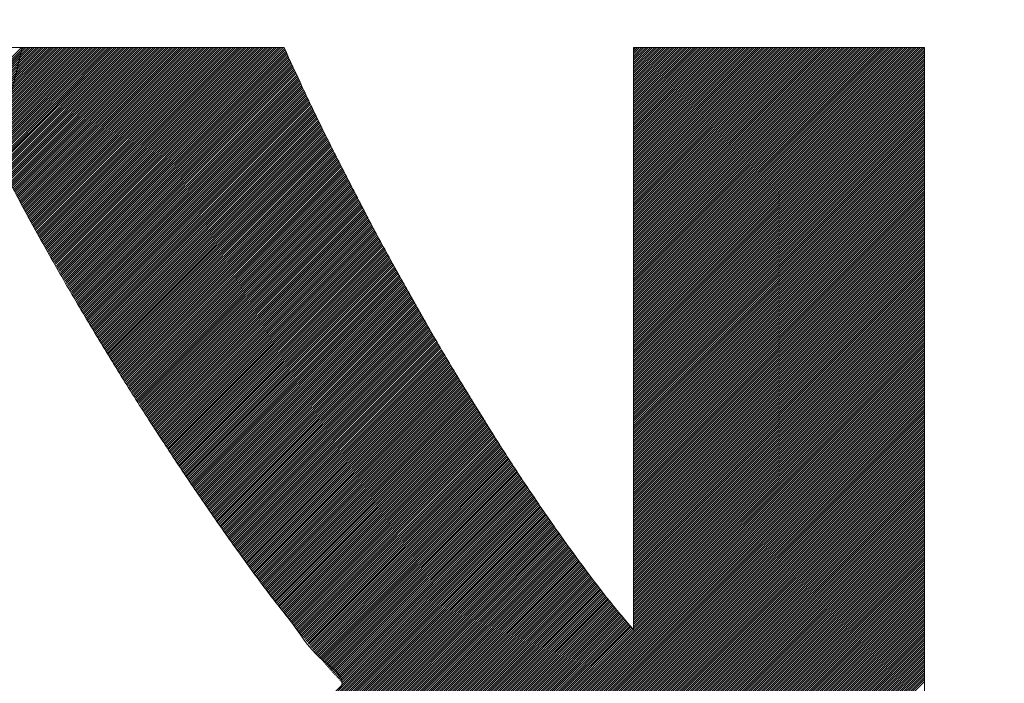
# Model space of a CAD drawing. Header units: millimetres. Extents: x 0 to 1071, y 0 to 742.
# Tile 58 of 126: x 149.31 to 153.37, y 487.28 to 490.01. Entities that reach past the tile are written whole.
import ezdxf

# ---------------------------------------------------------------- set-up
doc = ezdxf.new("R2010")
doc.units = ezdxf.units.MM
doc.header["$LTSCALE"] = 0.454724
doc.layers.add('NoLayerName_001', color=7, linetype='Continuous')
doc.layers.add('NoLayerName_002', color=7, linetype='Continuous')

# ---------------------------------------------------------------- blocks, each defined once
blk = doc.blocks.new('JZB_0009')
at = {"layer": 'NoLayerName_002', "color": 7, "linetype": 'Continuous', "lineweight": 25}
for p, q in [((15.3176, 4.8402), (13.5581, 3.0807)), ((15.3183, 4.832), (13.567, 3.0807)), ((15.3177, 4.8403), (15.0998, 4.6225)), ((15.3266, 4.8403), (15.1027, 4.6165)), ((15.3355, 4.8403), (15.1057, 4.6105)), ((15.3444, 4.8403), (15.1086, 4.6045)), ((15.3533, 4.8403), (15.1115, 4.5985)), ((15.3622, 4.8403), (15.1144, 4.5926)), ((15.3711, 4.8403), (15.1174, 4.5866)), ((15.38, 4.8403), (15.1203, 4.5806)), ((15.3889, 4.8403), (15.1232, 4.5746)), ((15.3978, 4.8403), (15.1262, 4.5686)), ((15.4067, 4.8403), (15.1291, 4.5627)), ((15.4157, 4.8403), (15.132, 4.5567)), ((15.4246, 4.8403), (15.1349, 4.5507)), ((15.4335, 4.8403), (15.1379, 4.5447)), ((15.4424, 4.8403), (15.1408, 4.5387)), ((15.4513, 4.8403), (15.1437, 4.5328)), ((15.4602, 4.8403), (15.1467, 4.5268)), ((15.4691, 4.8403), (15.1496, 4.5208)), ((15.478, 4.8403), (15.1525, 4.5148)), ((15.4869, 4.8403), (15.1554, 4.5088)), ((15.4958, 4.8403), (15.1584, 4.5029)), ((15.5047, 4.8403), (15.1613, 4.4969)), ((15.5136, 4.8403), (15.1642, 4.4909)), ((15.5226, 4.8403), (15.1672, 4.4849)), ((15.5315, 4.8403), (15.1701, 4.4789)), ((15.5404, 4.8403), (15.173, 4.473)), ((15.5493, 4.8403), (15.1759, 4.467)), ((15.5582, 4.8403), (15.1789, 4.461)), ((15.5671, 4.8403), (15.1818, 4.455)), ((15.576, 4.8403), (15.1847, 4.4491)), ((15.5849, 4.8403), (15.1877, 4.4431)), ((15.5938, 4.8403), (15.1906, 4.4371)), ((15.6027, 4.8403), (15.1935, 4.4311)), ((15.6116, 4.8403), (15.1964, 4.4251)), ((15.6205, 4.8403), (15.1994, 4.4192)), ((15.6295, 4.8403), (15.2023, 4.4132)), ((15.6384, 4.8403), (15.2054, 4.4074)), ((15.6473, 4.8403), (15.2085, 4.4015)), ((15.6562, 4.8403), (15.2116, 4.3957)), ((15.6651, 4.8403), (15.2146, 4.3899)), ((15.674, 4.8403), (15.2177, 4.384)), ((15.6829, 4.8403), (15.2208, 4.3782)), ((15.6918, 4.8403), (15.2239, 4.3724)), ((15.7007, 4.8403), (15.2269, 4.3665)), ((15.7096, 4.8403), (15.23, 4.3607)), ((15.7185, 4.8403), (15.2331, 4.3549)), ((15.7274, 4.8403), (15.2362, 4.349)), ((15.7364, 4.8403), (15.2392, 4.3432)), ((15.7453, 4.8403), (15.2423, 4.3374)), ((15.7542, 4.8403), (15.2454, 4.3315)), ((15.7631, 4.8403), (15.2485, 4.3257)), ((15.772, 4.8403), (15.2515, 4.3199)), ((15.7809, 4.8403), (15.2546, 4.314)), ((15.7898, 4.8403), (15.2577, 4.3082)), ((15.7987, 4.8403), (15.2608, 4.3024)), ((15.8076, 4.8403), (15.2638, 4.2965)), ((15.8165, 4.8403), (15.2669, 4.2907)), ((15.8254, 4.8403), (15.27, 4.2849)), ((15.8343, 4.8403), (15.273, 4.279)), ((15.8433, 4.8403), (15.2761, 4.2732)), ((15.8522, 4.8403), (15.2792, 4.2674)), ((15.8611, 4.8403), (15.2823, 4.2615)), ((15.87, 4.8403), (15.2853, 4.2557)), ((15.8789, 4.8403), (15.2884, 4.2499)), ((15.8878, 4.8403), (15.2915, 4.244)), ((15.8967, 4.8403), (15.2946, 4.2382)), ((15.9056, 4.8403), (15.2976, 4.2324)), ((15.9145, 4.8403), (15.3007, 4.2265)), ((15.9234, 4.8403), (15.3038, 4.2207)), ((15.9323, 4.8403), (15.3069, 4.2149)), ((15.9413, 4.8403), (15.3099, 4.209)), ((15.9502, 4.8403), (15.313, 4.2032)), ((15.9591, 4.8403), (15.3161, 4.1973)), ((15.968, 4.8403), (15.3192, 4.1915)), ((15.9769, 4.8403), (15.3222, 4.1857)), ((15.9858, 4.8403), (15.3253, 4.1798)), ((15.9947, 4.8403), (15.3284, 4.174)), ((16.0036, 4.8403), (15.3315, 4.1682)), ((16.0125, 4.8403), (15.3345, 4.1623)), ((16.0214, 4.8403), (15.3376, 4.1565)), ((16.0303, 4.8403), (15.3409, 4.1509)), ((16.0392, 4.8403), (15.3442, 4.1452)), ((16.0482, 4.8403), (15.3474, 4.1396)), ((16.0571, 4.8403), (15.3507, 4.1339)), ((16.066, 4.8403), (15.3539, 4.1283)), ((16.0749, 4.8403), (15.3572, 4.1226)), ((16.0838, 4.8403), (15.3604, 4.1169)), ((16.0927, 4.8403), (15.3637, 4.1113)), ((16.1016, 4.8403), (15.3669, 4.1056)), ((16.1105, 4.8403), (15.3702, 4.1)), ((16.1194, 4.8403), (15.3734, 4.0943)), ((16.1283, 4.8403), (15.3767, 4.0887)), ((16.1372, 4.8403), (15.3799, 4.083)), ((16.1461, 4.8403), (15.3832, 4.0774)), ((16.1551, 4.8403), (15.3864, 4.0717)), ((16.164, 4.8403), (15.3897, 4.066)), ((16.1729, 4.8403), (15.3929, 4.0604)), ((16.1818, 4.8403), (15.3962, 4.0547)), ((16.1907, 4.8403), (15.3994, 4.0491)), ((16.1996, 4.8403), (15.4027, 4.0434)), ((16.2085, 4.8403), (15.4059, 4.0378)), ((16.2174, 4.8403), (15.4092, 4.0321)), ((16.2263, 4.8403), (15.4124, 4.0264)), ((16.2352, 4.8403), (15.4157, 4.0208)), ((16.2441, 4.8403), (15.4189, 4.0151)), ((16.253, 4.8403), (15.4222, 4.0095)), ((16.262, 4.8403), (15.4255, 4.0038)), ((16.2709, 4.8403), (15.4287, 3.9982)), ((16.2798, 4.8403), (15.432, 3.9925)), ((16.2887, 4.8403), (15.4352, 3.9869)), ((16.2976, 4.8403), (15.4385, 3.9812)), ((16.3065, 4.8403), (15.4417, 3.9755)), ((16.3154, 4.8403), (15.445, 3.9699)), ((16.3243, 4.8403), (15.4482, 3.9642)), ((16.3332, 4.8403), (15.4515, 3.9586)), ((16.3421, 4.8403), (15.4547, 3.9529)), ((16.351, 4.8403), (15.458, 3.9473)), ((16.3599, 4.8403), (15.4612, 3.9416)), ((16.3689, 4.8403), (15.4645, 3.9359)), ((16.3778, 4.8403), (15.4677, 3.9303)), ((16.3867, 4.8403), (15.471, 3.9246)), ((16.3956, 4.8403), (15.4742, 3.919)), ((16.4013, 4.8371), (15.4775, 3.9133)), ((16.4041, 4.831), (15.4807, 3.9077)), ((18.596, 4.8403), (17.8397, 4.0841)), ((18.5871, 4.8403), (17.8397, 4.093)), ((18.5781, 4.8403), (17.8397, 4.1019)), ((18.5692, 4.8403), (17.8397, 4.1108)), ((18.5603, 4.8403), (17.8397, 4.1197)), ((18.5514, 4.8403), (17.8397, 4.1286)), ((18.5425, 4.8403), (17.8397, 4.1376)), ((18.5336, 4.8403), (17.8397, 4.1465)), ((18.5247, 4.8403), (17.8397, 4.1554)), ((18.5158, 4.8403), (17.8397, 4.1643)), ((18.5069, 4.8403), (17.8397, 4.1732)), ((18.498, 4.8403), (17.8397, 4.1821)), ((18.4891, 4.8403), (17.8397, 4.191)), ((18.4802, 4.8403), (17.8397, 4.1999)), ((18.4712, 4.8403), (17.8397, 4.2088)), ((18.4623, 4.8403), (17.8397, 4.2177)), ((18.4534, 4.8403), (17.8397, 4.2266)), ((18.4445, 4.8403), (17.8397, 4.2355)), ((18.4356, 4.8403), (17.8397, 4.2445)), ((18.4267, 4.8403), (17.8397, 4.2534)), ((18.4178, 4.8403), (17.8397, 4.2623)), ((18.4089, 4.8403), (17.8397, 4.2712)), ((18.4, 4.8403), (17.8397, 4.2801)), ((18.3911, 4.8403), (17.8397, 4.289)), ((18.3822, 4.8403), (17.8397, 4.2979)), ((18.3733, 4.8403), (17.8397, 4.3068)), ((18.3643, 4.8403), (17.8397, 4.3157)), ((18.3554, 4.8403), (17.8397, 4.3246)), ((18.3465, 4.8403), (17.8397, 4.3335)), ((18.3376, 4.8403), (17.8397, 4.3424)), ((18.3287, 4.8403), (17.8397, 4.3514)), ((18.3198, 4.8403), (17.8397, 4.3603)), ((18.3109, 4.8403), (17.8397, 4.3692)), ((18.302, 4.8403), (17.8397, 4.3781)), ((18.2931, 4.8403), (17.8397, 4.387)), ((18.2842, 4.8403), (17.8397, 4.3959)), ((18.2753, 4.8403), (17.8397, 4.4048)), ((18.2664, 4.8403), (17.8397, 4.4137)), ((18.2574, 4.8403), (17.8397, 4.4226)), ((18.2485, 4.8403), (17.8397, 4.4315)), ((18.2396, 4.8403), (17.8397, 4.4404)), ((18.2307, 4.8403), (17.8397, 4.4494)), ((18.2218, 4.8403), (17.8397, 4.4583)), ((18.2129, 4.8403), (17.8397, 4.4672)), ((18.204, 4.8403), (17.8397, 4.4761)), ((18.1951, 4.8403), (17.8397, 4.485)), ((18.1862, 4.8403), (17.8397, 4.4939)), ((18.1773, 4.8403), (17.8397, 4.5028)), ((18.1684, 4.8403), (17.8397, 4.5117)), ((18.1595, 4.8403), (17.8397, 4.5206)), ((18.1505, 4.8403), (17.8397, 4.5295)), ((18.1416, 4.8403), (17.8397, 4.5384)), ((18.1327, 4.8403), (17.8397, 4.5473)), ((18.1238, 4.8403), (17.8397, 4.5563)), ((18.1149, 4.8403), (17.8397, 4.5652)), ((18.106, 4.8403), (17.8397, 4.5741)), ((18.0971, 4.8403), (17.8397, 4.583)), ((18.0882, 4.8403), (17.8397, 4.5919)), ((18.0793, 4.8403), (17.8397, 4.6008)), ((18.0704, 4.8403), (17.8397, 4.6097)), ((18.0615, 4.8403), (17.8397, 4.6186)), ((18.0525, 4.8403), (17.8397, 4.6275)), ((18.0436, 4.8403), (17.8397, 4.6364)), ((18.0347, 4.8403), (17.8397, 4.6453)), ((18.0258, 4.8403), (17.8397, 4.6542)), ((18.0169, 4.8403), (17.8397, 4.6632)), ((18.008, 4.8403), (17.8397, 4.6721)), ((17.9991, 4.8403), (17.8397, 4.681)), ((17.9902, 4.8403), (17.8397, 4.6899)), ((17.9813, 4.8403), (17.8397, 4.6988)), ((17.9724, 4.8403), (17.8397, 4.7077)), ((17.9635, 4.8403), (17.8397, 4.7166)), ((17.9546, 4.8403), (17.8397, 4.7255)), ((17.9456, 4.8403), (17.8397, 4.7344)), ((17.9367, 4.8403), (17.8397, 4.7433)), ((17.9278, 4.8403), (17.8397, 4.7522)), ((17.9189, 4.8403), (17.8397, 4.7611)), ((17.91, 4.8403), (17.8397, 4.7701)), ((17.9011, 4.8403), (17.8397, 4.779)), ((17.8922, 4.8403), (17.8397, 4.7879)), ((17.8833, 4.8403), (17.8397, 4.7968)), ((17.8744, 4.8403), (17.8397, 4.8057)), ((17.8655, 4.8403), (17.8397, 4.8146)), ((17.8566, 4.8403), (17.8397, 4.8235)), ((17.8477, 4.8403), (17.8397, 4.8324)), ((19.0325, 4.8403), (17.8397, 3.6476)), ((19.0236, 4.8403), (17.8397, 3.6565)), ((19.0147, 4.8403), (17.8397, 3.6654)), ((19.0058, 4.8403), (17.8397, 3.6743)), ((18.9968, 4.8403), (17.8397, 3.6832)), ((18.9879, 4.8403), (17.8397, 3.6921)), ((18.979, 4.8403), (17.8397, 3.701)), ((18.9701, 4.8403), (17.8397, 3.71)), ((18.9612, 4.8403), (17.8397, 3.7189)), ((18.9523, 4.8403), (17.8397, 3.7278)), ((18.9434, 4.8403), (17.8397, 3.7367)), ((18.9345, 4.8403), (17.8397, 3.7456)), ((18.9256, 4.8403), (17.8397, 3.7545)), ((18.9167, 4.8403), (17.8397, 3.7634)), ((18.9078, 4.8403), (17.8397, 3.7723)), ((18.8988, 4.8403), (17.8397, 3.7812)), ((18.8899, 4.8403), (17.8397, 3.7901)), ((18.881, 4.8403), (17.8397, 3.799)), ((18.8721, 4.8403), (17.8397, 3.8079)), ((18.8632, 4.8403), (17.8397, 3.8169)), ((18.8543, 4.8403), (17.8397, 3.8258)), ((18.8454, 4.8403), (17.8397, 3.8347)), ((18.8365, 4.8403), (17.8397, 3.8436)), ((18.8276, 4.8403), (17.8397, 3.8525)), ((18.8187, 4.8403), (17.8397, 3.8614)), ((18.8098, 4.8403), (17.8397, 3.8703)), ((18.8009, 4.8403), (17.8397, 3.8792)), ((18.7919, 4.8403), (17.8397, 3.8881)), ((18.783, 4.8403), (17.8397, 3.897)), ((18.7741, 4.8403), (17.8397, 3.9059)), ((18.7652, 4.8403), (17.8397, 3.9148)), ((18.7563, 4.8403), (17.8397, 3.9238)), ((18.7474, 4.8403), (17.8397, 3.9327)), ((18.7385, 4.8403), (17.8397, 3.9416)), ((18.7296, 4.8403), (17.8397, 3.9505)), ((18.7207, 4.8403), (17.8397, 3.9594)), ((18.7118, 4.8403), (17.8397, 3.9683)), ((18.7029, 4.8403), (17.8397, 3.9772)), ((18.694, 4.8403), (17.8397, 3.9861)), ((18.685, 4.8403), (17.8397, 3.995)), ((18.6761, 4.8403), (17.8397, 4.0039)), ((18.6672, 4.8403), (17.8397, 4.0128)), ((18.6583, 4.8403), (17.8397, 4.0217)), ((18.6494, 4.8403), (17.8397, 4.0307)), ((18.6405, 4.8403), (17.8397, 4.0396)), ((18.6316, 4.8403), (17.8397, 4.0485)), ((18.6227, 4.8403), (17.8397, 4.0574)), ((18.6138, 4.8403), (17.8397, 4.0663)), ((18.6049, 4.8403), (17.8397, 4.0752)), ((19.0387, 4.8377), (17.8397, 3.6387)), ((15.3155, 4.8203), (13.5759, 3.0807)), ((15.3126, 4.8086), (13.5848, 3.0807)), ((16.4068, 4.8249), (15.484, 3.902)), ((16.4096, 4.8187), (15.4872, 3.8964)), ((16.4124, 4.8126), (15.4905, 3.8907)), ((16.4152, 4.8065), (15.4937, 3.885)), ((16.418, 4.8004), (15.497, 3.8794)), ((16.4208, 4.7943), (15.5002, 3.8737)), ((19.0397, 4.8298), (17.8397, 3.6298)), ((19.0397, 4.8209), (17.8397, 3.6209)), ((19.0397, 4.812), (17.8397, 3.612)), ((19.0397, 4.803), (17.8397, 3.603)), ((19.0397, 4.7941), (17.8397, 3.5941)), ((16.4236, 4.7882), (15.5035, 3.8681)), ((16.4264, 4.7821), (15.5068, 3.8624)), ((16.4293, 4.776), (15.51, 3.8568)), ((16.4321, 4.7699), (15.5133, 3.8511)), ((16.4349, 4.7638), (15.5165, 3.8454)), ((16.4377, 4.7577), (15.5198, 3.8398)), ((16.4405, 4.7516), (15.523, 3.8341)), ((19.0397, 4.7852), (17.8397, 3.5852)), ((19.0397, 4.7763), (17.8397, 3.5763)), ((19.0397, 4.7674), (17.8397, 3.5674)), ((19.0397, 4.7585), (17.8397, 3.5585)), ((19.0397, 4.7496), (17.8397, 3.5496)), ((16.4433, 4.7455), (15.5263, 3.8285)), ((16.4461, 4.7394), (15.5295, 3.8228)), ((16.4489, 4.7333), (15.5328, 3.8172)), ((16.4517, 4.7272), (15.536, 3.8115)), ((16.4545, 4.7211), (15.5393, 3.8058)), ((16.4574, 4.715), (15.5425, 3.8002)), ((16.4602, 4.7089), (15.5458, 3.7945)), ((19.0397, 4.7407), (17.8397, 3.5407)), ((19.0397, 4.7318), (17.8397, 3.5318)), ((19.0397, 4.7229), (17.8397, 3.5229)), ((19.0397, 4.714), (17.8397, 3.514)), ((16.463, 4.7029), (15.549, 3.7889)), ((16.4659, 4.6969), (15.5523, 3.7832)), ((16.4688, 4.6908), (15.5555, 3.7776)), ((16.4717, 4.6848), (15.5588, 3.7719)), ((16.4746, 4.6788), (15.562, 3.7663)), ((16.4775, 4.6728), (15.5653, 3.7606)), ((19.0397, 4.7051), (17.8397, 3.5051)), ((19.0397, 4.6961), (17.8397, 3.4961)), ((19.0397, 4.6872), (17.8397, 3.4872)), ((19.0397, 4.6783), (17.8397, 3.4783)), ((19.0397, 4.6694), (17.8397, 3.4694)), ((16.4804, 4.6668), (15.5685, 3.7549)), ((16.4833, 4.6608), (15.5718, 3.7493)), ((16.4862, 4.6547), (15.575, 3.7436)), ((16.489, 4.6487), (15.5783, 3.738)), ((16.4919, 4.6427), (15.5816, 3.7323)), ((16.4948, 4.6367), (15.5848, 3.7267)), ((16.4977, 4.6307), (15.5881, 3.721)), ((19.0397, 4.6605), (17.8397, 3.4605)), ((19.0397, 4.6516), (17.8397, 3.4516)), ((19.0397, 4.6427), (17.8397, 3.4427)), ((19.0397, 4.6338), (17.8397, 3.4338)), ((16.5006, 4.6247), (15.5913, 3.7153)), ((16.5035, 4.6186), (15.5946, 3.7097)), ((16.5064, 4.6126), (15.5978, 3.704)), ((16.5093, 4.6066), (15.6011, 3.6984)), ((16.5122, 4.6006), (15.6043, 3.6927)), ((16.5151, 4.5946), (15.6076, 3.6871)), ((16.518, 4.5885), (15.6108, 3.6814)), ((19.0397, 4.6249), (17.8397, 3.4249)), ((19.0397, 4.616), (17.8397, 3.416)), ((19.0397, 4.6071), (17.8397, 3.4071)), ((19.0397, 4.5982), (17.8397, 3.3982)), ((19.0397, 4.5892), (17.8397, 3.3892)), ((16.5208, 4.5825), (15.6141, 3.6758)), ((16.5237, 4.5765), (15.6173, 3.6701)), ((16.5266, 4.5705), (15.6206, 3.6644)), ((16.5295, 4.5645), (15.6238, 3.6588)), ((16.5324, 4.5585), (15.6271, 3.6531)), ((16.5353, 4.5524), (15.6303, 3.6475)), ((16.5382, 4.5464), (15.6336, 3.6418)), ((19.0397, 4.5803), (17.8397, 3.3803)), ((19.0397, 4.5714), (17.8397, 3.3714)), ((19.0397, 4.5625), (17.8397, 3.3625)), ((19.0397, 4.5536), (17.8397, 3.3536)), ((16.5411, 4.5404), (15.637, 3.6363)), ((16.544, 4.5344), (15.6404, 3.6309)), ((16.5469, 4.5284), (15.6439, 3.6254)), ((16.5498, 4.5223), (15.6473, 3.6199)), ((16.5526, 4.5163), (15.6508, 3.6145)), ((16.5555, 4.5103), (15.6543, 3.609)), ((19.0397, 4.5447), (17.8397, 3.3447)), ((19.0397, 4.5358), (17.8397, 3.3358)), ((19.0397, 4.5269), (17.8397, 3.3269)), ((19.0397, 4.518), (17.8397, 3.318)), ((19.0397, 4.5091), (17.8397, 3.3091)), ((16.5584, 4.5043), (15.6577, 3.6036)), ((16.5613, 4.4983), (15.6612, 3.5981)), ((16.5642, 4.4923), (15.6646, 3.5927)), ((16.5672, 4.4863), (15.6681, 3.5872)), ((16.5702, 4.4805), (15.6715, 3.5817)), ((16.5733, 4.4746), (15.675, 3.5763)), ((16.5763, 4.4687), (15.6784, 3.5708)), ((19.0397, 4.5002), (17.8397, 3.3002)), ((19.0397, 4.4913), (17.8397, 3.2913)), ((19.0397, 4.4823), (17.8397, 3.2823)), ((19.0397, 4.4734), (17.8397, 3.2734)), ((16.5793, 4.4628), (15.6819, 3.5654)), ((16.5824, 4.457), (15.6853, 3.5599)), ((16.5854, 4.4511), (15.6888, 3.5545)), ((16.5884, 4.4452), (15.6922, 3.549)), ((16.5915, 4.4394), (15.6957, 3.5436)), ((16.5945, 4.4335), (15.6991, 3.5381)), ((16.5975, 4.4276), (15.7026, 3.5326)), ((19.0397, 4.4645), (17.8397, 3.2645)), ((19.0397, 4.4556), (17.8397, 3.2556)), ((19.0397, 4.4467), (17.8397, 3.2467)), ((19.0397, 4.4378), (17.8397, 3.2378)), ((19.0397, 4.4289), (17.8397, 3.2289)), ((16.6006, 4.4217), (15.706, 3.5272)), ((16.6036, 4.4159), (15.7095, 3.5217)), ((16.6066, 4.41), (15.7129, 3.5163)), ((16.6097, 4.4041), (15.7164, 3.5108)), ((16.6127, 4.3982), (15.7198, 3.5054)), ((16.6157, 4.3924), (15.7233, 3.4999)), ((16.6188, 4.3865), (15.7268, 3.4945)), ((19.0397, 4.42), (17.8397, 3.22)), ((19.0397, 4.4111), (17.8397, 3.2111)), ((19.0397, 4.4022), (17.8397, 3.2022)), ((19.0397, 4.3933), (17.8397, 3.1933)), ((19.0397, 4.3843), (17.8397, 3.1844)), ((16.6218, 4.3806), (15.7302, 3.489)), ((16.6249, 4.3747), (15.7337, 3.4835)), ((16.6279, 4.3689), (15.7371, 3.4781)), ((16.6309, 4.363), (15.7406, 3.4726)), ((16.634, 4.3571), (15.744, 3.4672)), ((16.637, 4.3512), (15.7475, 3.4617)), ((16.64, 4.3454), (15.7509, 3.4563)), ((19.0397, 4.3754), (17.8397, 3.1754)), ((19.0397, 4.3665), (17.8397, 3.1665)), ((19.0397, 4.3576), (17.8397, 3.1576)), ((19.0397, 4.3487), (17.8397, 3.1487)), ((16.6431, 4.3395), (15.7544, 3.4508)), ((16.6461, 4.3336), (15.7578, 3.4453)), ((16.6491, 4.3277), (15.7613, 3.4399)), ((16.6522, 4.3219), (15.7647, 3.4344)), ((16.6552, 4.316), (15.7682, 3.429)), ((16.6582, 4.3101), (15.7716, 3.4235)), ((16.6613, 4.3042), (15.7751, 3.4181)), ((19.0397, 4.3398), (17.8397, 3.1398)), ((19.0397, 4.3309), (17.8397, 3.1309)), ((19.0397, 4.322), (17.8397, 3.122)), ((19.0397, 4.3131), (17.8397, 3.1131)), ((19.0397, 4.3042), (17.8397, 3.1042)), ((16.6643, 4.2984), (15.7785, 3.4126)), ((16.6673, 4.2925), (15.782, 3.4072)), ((16.6704, 4.2866), (15.7854, 3.4017)), ((16.6734, 4.2807), (15.7889, 3.3962)), ((16.6764, 4.2749), (15.7923, 3.3908)), ((16.6795, 4.269), (15.7958, 3.3853)), ((16.6825, 4.2631), (15.7993, 3.3799)), ((19.0397, 4.2953), (17.8397, 3.0953)), ((19.0397, 4.2864), (17.8397, 3.0864)), ((19.0397, 4.2774), (17.8397, 3.0775)), ((19.0397, 4.2685), (17.8397, 3.0685)), ((16.6855, 4.2573), (15.8027, 3.3744)), ((16.6886, 4.2514), (15.8062, 3.369)), ((16.6916, 4.2455), (15.8096, 3.3635)), ((16.6946, 4.2396), (15.8131, 3.3581)), ((16.6977, 4.2338), (15.8165, 3.3526)), ((16.7007, 4.2279), (15.82, 3.3471)), ((16.7037, 4.222), (15.8234, 3.3417)), ((19.0397, 4.2596), (17.8397, 3.0596)), ((19.0397, 4.2507), (17.8397, 3.0507)), ((19.0397, 4.2418), (17.8397, 3.0418)), ((19.0397, 4.2329), (17.8397, 3.0329)), ((19.0397, 4.224), (17.8397, 3.024)), ((16.7068, 4.2161), (15.8269, 3.3362)), ((16.7098, 4.2103), (15.8303, 3.3308)), ((16.7128, 4.2044), (15.8338, 3.3253)), ((16.7159, 4.1985), (15.8372, 3.3199)), ((16.7189, 4.1926), (15.8407, 3.3144)), ((16.7219, 4.1868), (15.8441, 3.3089)), ((16.725, 4.1809), (15.8476, 3.3035)), ((19.0397, 4.2151), (17.8397, 3.0151)), ((19.0397, 4.2062), (17.8397, 3.0062)), ((19.0397, 4.1973), (17.8397, 2.9973)), ((19.0397, 4.1884), (17.8397, 2.9884)), ((16.728, 4.175), (15.851, 3.298)), ((16.731, 4.1691), (15.8545, 3.2926)), ((16.7341, 4.1633), (15.8579, 3.2871)), ((16.7371, 4.1574), (15.8614, 3.2817)), ((16.7402, 4.1515), (15.8648, 3.2762)), ((16.7432, 4.1456), (15.8683, 3.2708)), ((19.0397, 4.1795), (17.8397, 2.9795)), ((19.0397, 4.1705), (17.8397, 2.9706)), ((19.0397, 4.1616), (17.8397, 2.9616)), ((19.0397, 4.1527), (17.8397, 2.9527)), ((19.0397, 4.1438), (17.8397, 2.9438)), ((16.7462, 4.1398), (15.8718, 3.2653)), ((16.7493, 4.1339), (15.8752, 3.2598)), ((16.7523, 4.128), (15.8787, 3.2544)), ((16.7553, 4.1221), (15.8821, 3.2489)), ((16.7584, 4.1163), (15.8856, 3.2435)), ((16.7614, 4.1104), (15.889, 3.238)), ((16.7644, 4.1045), (15.8925, 3.2326)), ((19.0397, 4.1349), (17.8397, 2.9349)), ((19.0397, 4.126), (17.8397, 2.926)), ((19.0397, 4.1171), (17.8397, 2.9171)), ((19.0397, 4.1082), (17.8397, 2.9082)), ((16.7675, 4.0986), (15.8959, 3.2271)), ((16.7705, 4.0928), (15.8994, 3.2217)), ((16.7735, 4.0869), (15.9028, 3.2162)), ((16.7766, 4.081), (15.9063, 3.2107)), ((16.7796, 4.0751), (15.9097, 3.2053)), ((16.7826, 4.0693), (15.9132, 3.1998)), ((16.7857, 4.0634), (15.9166, 3.1944)), ((19.0397, 4.0993), (17.8397, 2.8993)), ((19.0397, 4.0904), (17.8397, 2.8904)), ((19.0397, 4.0815), (17.8397, 2.8815)), ((19.0397, 4.0726), (17.8397, 2.8726)), ((19.0397, 4.0636), (17.8397, 2.8636)), ((16.7887, 4.0575), (15.9201, 3.1889)), ((16.7917, 4.0517), (15.9235, 3.1835)), ((16.7948, 4.0458), (15.927, 3.178)), ((16.7979, 4.04), (15.9304, 3.1725)), ((16.8011, 4.0343), (15.9339, 3.1671)), ((16.8043, 4.0286), (15.9374, 3.1616)), ((16.8075, 4.0229), (15.9408, 3.1562)), ((19.0397, 4.0547), (17.8397, 2.8547)), ((19.0397, 4.0458), (17.8397, 2.8458)), ((19.0397, 4.0369), (17.8397, 2.8369)), ((19.0397, 4.028), (17.8397, 2.828)), ((19.0397, 4.0191), (17.8397, 2.8191)), ((16.8107, 4.0172), (15.9443, 3.1507)), ((16.8139, 4.0115), (15.9477, 3.1453)), ((16.8171, 4.0058), (15.9513, 3.14)), ((16.8203, 4.0001), (15.9549, 3.1346)), ((16.8236, 3.9944), (15.9585, 3.1293)), ((16.8268, 3.9887), (15.9621, 3.124)), ((16.83, 3.983), (15.9657, 3.1187)), ((19.0397, 4.0102), (17.8397, 2.8102)), ((19.0397, 4.0013), (17.8397, 2.8013)), ((19.0397, 3.9924), (17.8397, 2.7924)), ((19.0397, 3.9835), (17.8397, 2.7835)), ((16.8332, 3.9773), (15.9693, 3.1134)), ((16.8364, 3.9716), (15.9729, 3.1081)), ((16.8396, 3.9659), (15.9765, 3.1028)), ((16.8428, 3.9602), (15.9801, 3.0975)), ((16.846, 3.9545), (15.9837, 3.0922)), ((16.8492, 3.9488), (15.9873, 3.0868)), ((16.8524, 3.9431), (15.9909, 3.0815)), ((16.8557, 3.9374), (15.9945, 3.0762)), ((19.0397, 3.9746), (17.8397, 2.7746)), ((19.0397, 3.9657), (17.8397, 2.7657)), ((19.0397, 3.9567), (17.8397, 2.7567)), ((19.0397, 3.9478), (17.8397, 2.7478)), ((19.0397, 3.9389), (17.8397, 2.7389)), ((16.8589, 3.9317), (15.9981, 3.0709)), ((16.8621, 3.926), (16.0017, 3.0656)), ((16.8653, 3.9203), (16.0053, 3.0603)), ((16.8685, 3.9146), (16.0089, 3.055)), ((16.8717, 3.9089), (16.0125, 3.0497)), ((16.8749, 3.9032), (16.0161, 3.0444)), ((16.8781, 3.8975), (16.0197, 3.039)), ((19.0397, 3.93), (17.8397, 2.73)), ((19.0397, 3.9211), (17.8397, 2.7211)), ((19.0397, 3.9122), (17.8397, 2.7122)), ((19.0397, 3.9033), (17.8397, 2.7033)), ((16.8813, 3.8918), (16.0233, 3.0337)), ((16.8846, 3.8861), (16.0268, 3.0284)), ((16.8878, 3.8804), (16.0304, 3.0231)), ((16.891, 3.8747), (16.034, 3.0178)), ((16.8942, 3.869), (16.0376, 3.0125)), ((16.8974, 3.8633), (16.0412, 3.0072)), ((16.9006, 3.8576), (16.0448, 3.0019)), ((19.0397, 3.8944), (17.8397, 2.6944)), ((19.0397, 3.8855), (17.8397, 2.6855)), ((19.0397, 3.8766), (17.8397, 2.6766)), ((19.0397, 3.8677), (17.8397, 2.6677)), ((19.0397, 3.8588), (17.8397, 2.6588)), ((16.9038, 3.8519), (16.0484, 2.9966)), ((16.907, 3.8462), (16.052, 2.9912)), ((16.9102, 3.8405), (16.0556, 2.9859)), ((16.9135, 3.8349), (16.0592, 2.9806)), ((16.9167, 3.8292), (16.0628, 2.9753)), ((16.9199, 3.8235), (16.0664, 2.97)), ((16.9231, 3.8178), (16.07, 2.9647)), ((19.0397, 3.8498), (17.8397, 2.6498)), ((19.0397, 3.8409), (17.8397, 2.6409)), ((19.0397, 3.832), (17.8397, 2.632)), ((19.0397, 3.8231), (17.8397, 2.6231)), ((16.9263, 3.8121), (16.0736, 2.9594)), ((16.9295, 3.8064), (16.0772, 2.9541)), ((16.9327, 3.8007), (16.0808, 2.9488)), ((16.9359, 3.795), (16.0844, 2.9434)), ((16.9391, 3.7893), (16.088, 2.9381)), ((16.9423, 3.7836), (16.0916, 2.9328)), ((16.9456, 3.7779), (16.0952, 2.9275)), ((19.0397, 3.8142), (17.8397, 2.6142)), ((19.0397, 3.8053), (17.8397, 2.6053)), ((19.0397, 3.7964), (17.8397, 2.5964)), ((19.0397, 3.7875), (17.8397, 2.5875)), ((19.0397, 3.7786), (17.8397, 2.5786)), ((16.9488, 3.7722), (16.0988, 2.9222)), ((16.952, 3.7665), (16.1024, 2.9169)), ((16.9552, 3.7608), (16.1061, 2.9117)), ((16.9584, 3.7551), (16.1098, 2.9065)), ((16.9616, 3.7494), (16.1135, 2.9012)), ((16.9648, 3.7437), (16.1172, 2.896)), ((16.968, 3.738), (16.1209, 2.8908)), ((19.0397, 3.7697), (17.8397, 2.5697)), ((19.0397, 3.7608), (17.8397, 2.5608)), ((19.0397, 3.7519), (17.8397, 2.5519)), ((19.0397, 3.7429), (17.8397, 2.5429)), ((16.9712, 3.7323), (16.1246, 2.8856)), ((16.9745, 3.7266), (16.1283, 2.8804)), ((16.9777, 3.7209), (16.132, 2.8752)), ((16.9809, 3.7152), (16.1357, 2.87)), ((16.9841, 3.7095), (16.1394, 2.8648)), ((16.9873, 3.7038), (16.1431, 2.8596)), ((16.9905, 3.6981), (16.1468, 2.8544)), ((19.0397, 3.734), (17.8397, 2.534)), ((19.0397, 3.7251), (17.8397, 2.5251)), ((19.0397, 3.7162), (17.8397, 2.5162)), ((19.0397, 3.7073), (17.8397, 2.5073)), ((19.0397, 3.6984), (17.8397, 2.4984)), ((16.9937, 3.6924), (16.1505, 2.8492)), ((16.9969, 3.6867), (16.1542, 2.844)), ((17.0001, 3.681), (16.1579, 2.8388)), ((17.0034, 3.6753), (16.1616, 2.8335)), ((17.0066, 3.6696), (16.1653, 2.8283)), ((17.0098, 3.6639), (16.169, 2.8231)), ((17.013, 3.6582), (16.1727, 2.8179)), ((19.0397, 3.6895), (17.8397, 2.4895)), ((19.0397, 3.6806), (17.8397, 2.4806)), ((19.0397, 3.6717), (17.8397, 2.4717)), ((19.0397, 3.6628), (17.8397, 2.4628)), ((19.0397, 3.6539), (17.8397, 2.4539)), ((19.0397, 3.636), (15.4442, 0.0405)), ((19.0397, 3.6271), (15.4531, 0.0405)), ((19.0397, 3.6182), (15.462, 0.0405)), ((17.0162, 3.6525), (16.1764, 2.8127)), ((17.0194, 3.6468), (16.1801, 2.8075)), ((17.0226, 3.6411), (16.1838, 2.8023)), ((17.0258, 3.6354), (16.1875, 2.7971)), ((17.029, 3.6297), (16.1912, 2.7919)), ((17.0322, 3.624), (16.1949, 2.7867)), ((17.0355, 3.6183), (16.1986, 2.7815)), ((17.0387, 3.6126), (16.2023, 2.7763)), ((19.0397, 3.6449), (17.8397, 2.445)), ((19.0397, 3.6093), (15.4709, 0.0405)), ((19.0397, 3.6004), (15.4798, 0.0405)), ((19.0397, 3.5915), (15.4887, 0.0405)), ((19.0397, 3.5826), (15.4976, 0.0405)), ((19.0397, 3.5737), (15.5065, 0.0405)), ((17.0419, 3.6069), (16.206, 2.7711)), ((17.0451, 3.6012), (16.2097, 2.7658)), ((17.0483, 3.5955), (16.2134, 2.7606)), ((17.0515, 3.5899), (16.2171, 2.7554)), ((17.0549, 3.5844), (16.2208, 2.7502)), ((17.0583, 3.5789), (16.2245, 2.745)), ((17.0617, 3.5733), (16.2282, 2.7398)), ((19.0397, 3.5648), (15.5154, 0.0405)), ((19.0397, 3.5559), (15.5243, 0.0405)), ((19.0397, 3.547), (15.5332, 0.0405)), ((19.0397, 3.538), (15.5421, 0.0405)), ((17.0651, 3.5678), (16.2319, 2.7346)), ((17.0685, 3.5623), (16.2356, 2.7294)), ((17.0719, 3.5568), (16.2393, 2.7242)), ((17.0753, 3.5513), (16.243, 2.719)), ((17.0787, 3.5458), (16.2467, 2.7138)), ((17.0821, 3.5403), (16.2504, 2.7086)), ((17.0855, 3.5347), (16.2541, 2.7034)), ((19.0397, 3.5291), (15.5511, 0.0405)), ((19.0397, 3.5202), (15.56, 0.0405)), ((19.0397, 3.5113), (15.5689, 0.0405)), ((19.0397, 3.5024), (15.5778, 0.0405)), ((19.0397, 3.4935), (15.5867, 0.0405)), ((17.0889, 3.5292), (16.2579, 2.6983)), ((17.0923, 3.5237), (16.2617, 2.6932)), ((17.0957, 3.5182), (16.2656, 2.6881)), ((17.0991, 3.5127), (16.2694, 2.683)), ((17.1025, 3.5072), (16.2732, 2.6779)), ((17.1059, 3.5017), (16.277, 2.6728)), ((17.1092, 3.4961), (16.2808, 2.6677)), ((17.1126, 3.4906), (16.2847, 2.6626)), ((19.0397, 3.4846), (15.5956, 0.0405)), ((19.0397, 3.4757), (15.6045, 0.0405)), ((19.0397, 3.4668), (15.6134, 0.0405)), ((19.0397, 3.4579), (15.6223, 0.0405)), ((17.116, 3.4851), (16.2885, 2.6575)), ((17.1194, 3.4796), (16.2923, 2.6525)), ((17.1228, 3.4741), (16.2961, 2.6474)), ((17.1262, 3.4686), (16.2999, 2.6423)), ((17.1296, 3.4631), (16.3037, 2.6372)), ((17.133, 3.4575), (16.3076, 2.6321)), ((17.1364, 3.452), (16.3114, 2.627)), ((19.0397, 3.449), (15.6312, 0.0405)), ((19.0397, 3.4401), (15.6401, 0.0405)), ((19.0397, 3.4311), (15.649, 0.0405)), ((19.0397, 3.4222), (15.658, 0.0405)), ((19.0397, 3.4133), (15.6669, 0.0405)), ((17.1398, 3.4465), (16.3152, 2.6219)), ((17.1432, 3.441), (16.319, 2.6168)), ((17.1466, 3.4355), (16.3228, 2.6117)), ((17.15, 3.43), (16.3267, 2.6067)), ((17.1534, 3.4245), (16.3305, 2.6016)), ((17.1568, 3.4189), (16.3343, 2.5965)), ((17.1602, 3.4134), (16.3381, 2.5914)), ((19.0397, 3.4044), (15.6758, 0.0405)), ((19.0397, 3.3955), (15.6847, 0.0405)), ((19.0397, 3.3866), (15.6936, 0.0405)), ((19.0397, 3.3777), (15.7025, 0.0405)), ((19.0397, 3.3688), (15.7114, 0.0405)), ((17.1636, 3.4079), (16.3419, 2.5863)), ((17.167, 3.4024), (16.3458, 2.5812)), ((17.1703, 3.3969), (16.3496, 2.5761)), ((17.1737, 3.3914), (16.3534, 2.571)), ((17.1771, 3.3859), (16.3572, 2.5659)), ((17.1805, 3.3803), (16.361, 2.5608)), ((17.1839, 3.3748), (16.3648, 2.5558)), ((17.1873, 3.3693), (16.3687, 2.5507)), ((19.0397, 3.3599), (15.7203, 0.0405)), ((19.0397, 3.351), (15.7292, 0.0405)), ((19.0397, 3.3421), (15.7381, 0.0405)), ((19.0397, 3.3332), (15.747, 0.0405)), ((17.1907, 3.3638), (16.3725, 2.5456)), ((17.1941, 3.3583), (16.3763, 2.5405)), ((17.1975, 3.3528), (16.3801, 2.5354)), ((17.2009, 3.3473), (16.3839, 2.5303)), ((17.2043, 3.3417), (16.3878, 2.5252)), ((17.2077, 3.3362), (16.3916, 2.5201)), ((17.2111, 3.3307), (16.3954, 2.515)), ((19.0397, 3.3242), (15.7559, 0.0405)), ((19.0397, 3.3153), (15.7649, 0.0405)), ((19.0397, 3.3064), (15.7738, 0.0405)), ((19.0397, 3.2975), (15.7827, 0.0405)), ((19.0397, 3.2886), (15.7916, 0.0405)), ((17.2145, 3.3252), (16.3993, 2.51)), ((17.2179, 3.3197), (16.4032, 2.5051)), ((17.2213, 3.3142), (16.4072, 2.5001)), ((17.2247, 3.3087), (16.4112, 2.4952)), ((17.2281, 3.3032), (16.4151, 2.4902)), ((17.2314, 3.2976), (16.4191, 2.4853)), ((17.2348, 3.2921), (16.4231, 2.4803)), ((19.0397, 3.2797), (15.8005, 0.0405)), ((19.0397, 3.2708), (15.8094, 0.0405)), ((19.0397, 3.2619), (15.8183, 0.0405)), ((19.0397, 3.253), (15.8272, 0.0405)), ((17.2382, 3.2866), (16.427, 2.4754)), ((17.2416, 3.2811), (16.431, 2.4705)), ((17.245, 3.2756), (16.4349, 2.4655)), ((17.2484, 3.2701), (16.4389, 2.4606)), ((17.2518, 3.2646), (16.4429, 2.4556)), ((17.2552, 3.259), (16.4468, 2.4507)), ((17.2586, 3.2535), (16.4508, 2.4457)), ((17.262, 3.248), (16.4548, 2.4408)), ((19.0397, 3.2441), (15.8361, 0.0405)), ((19.0397, 3.2352), (15.845, 0.0405)), ((19.0397, 3.2263), (15.8539, 0.0405)), ((19.0397, 3.2173), (15.8628, 0.0405)), ((19.0397, 3.2084), (15.8718, 0.0405)), ((17.2654, 3.2425), (16.4587, 2.4358)), ((17.2688, 3.237), (16.4627, 2.4309)), ((17.2722, 3.2315), (16.4667, 2.4259)), ((17.2756, 3.226), (16.4706, 2.421)), ((17.279, 3.2204), (16.4746, 2.4161)), ((17.2824, 3.2149), (16.4785, 2.4111)), ((17.2858, 3.2094), (16.4825, 2.4062)), ((19.0397, 3.1995), (15.8807, 0.0405)), ((19.0397, 3.1906), (15.8896, 0.0405)), ((19.0397, 3.1817), (15.8985, 0.0405)), ((19.0397, 3.1728), (15.9074, 0.0405)), ((17.2892, 3.2039), (16.4865, 2.4012)), ((17.2925, 3.1984), (16.4904, 2.3963)), ((17.2959, 3.1929), (16.4944, 2.3913)), ((17.2993, 3.1874), (16.4984, 2.3864)), ((17.3027, 3.1818), (16.5023, 2.3814)), ((17.3061, 3.1763), (16.5063, 2.3765)), ((17.3095, 3.1708), (16.5103, 2.3716)), ((19.0397, 3.1639), (15.9163, 0.0405)), ((17.3129, 3.1653), (16.5142, 2.3666)), ((17.3163, 3.1598), (16.5182, 2.3617)), ((17.3198, 3.1544), (16.5221, 2.3567)), ((17.3234, 3.149), (16.5261, 2.3518)), ((17.3269, 3.1437), (16.5301, 2.3468)), ((17.3305, 3.1383), (16.5342, 2.342)), ((17.334, 3.133), (16.5383, 2.3372)), ((17.3376, 3.1276), (16.5424, 2.3324)), ((19.0397, 3.155), (17.8397, 1.955)), ((19.0397, 3.1461), (17.8397, 1.9461)), ((19.0397, 3.1372), (17.8397, 1.9372)), ((19.0397, 3.1283), (17.8397, 1.9283)), ((17.3411, 3.1223), (16.5465, 2.3276)), ((17.3447, 3.1169), (16.5506, 2.3228)), ((17.3483, 3.1116), (16.5547, 2.318)), ((17.3518, 3.1062), (16.5588, 2.3132)), ((17.3554, 3.1008), (16.5629, 2.3084)), ((17.3589, 3.0955), (16.567, 2.3036)), ((17.3625, 3.0901), (16.5711, 2.2987)), ((17.366, 3.0848), (16.5752, 2.2939)), ((19.0397, 3.1194), (17.8397, 1.9194)), ((19.0397, 3.1104), (17.8397, 1.9104)), ((19.0397, 3.1015), (17.8397, 1.9015)), ((19.0397, 3.0926), (17.8397, 1.8926)), ((17.3696, 3.0794), (16.5793, 2.2891)), ((17.3731, 3.0741), (16.5834, 2.2843)), ((17.3767, 3.0687), (16.5875, 2.2795)), ((17.3802, 3.0633), (16.5916, 2.2747)), ((17.3838, 3.058), (16.5958, 2.27)), ((17.3873, 3.0526), (16.5999, 2.2653)), ((17.3909, 3.0473), (16.6041, 2.2605)), ((19.0397, 3.0837), (17.8397, 1.8837)), ((19.0397, 3.0748), (17.8397, 1.8748)), ((19.0397, 3.0659), (17.8397, 1.8659)), ((19.0397, 3.057), (17.8397, 1.857)), ((19.0397, 3.0481), (17.8397, 1.8481)), ((17.3944, 3.0419), (16.6083, 2.2558)), ((17.398, 3.0366), (16.6125, 2.2511)), ((17.4015, 3.0312), (16.6167, 2.2464)), ((17.4051, 3.0259), (16.6209, 2.2417)), ((17.4086, 3.0205), (16.6251, 2.237)), ((17.4122, 3.0151), (16.6293, 2.2323)), ((17.4157, 3.0098), (16.6336, 2.2276)), ((17.4193, 3.0044), (16.6364, 2.2216)), ((19.0397, 3.0392), (17.8397, 1.8392)), ((19.0397, 3.0303), (17.8397, 1.8303)), ((19.0397, 3.0214), (17.8397, 1.8214)), ((19.0397, 3.0125), (17.8397, 1.8125)), ((19.0397, 3.0035), (17.8397, 1.8035)), ((17.4442, 2.9669), (16.2006, 1.7233)), ((17.4406, 2.9723), (16.2393, 1.771)), ((17.4371, 2.9777), (16.2839, 1.8245)), ((17.4335, 2.983), (16.3338, 1.8833)), ((17.43, 2.9884), (16.3837, 1.9421)), ((17.4264, 2.9937), (16.453, 2.0203)), ((17.4228, 2.9991), (16.5388, 2.115)), ((19.0397, 2.9946), (17.8397, 1.7946)), ((19.0397, 2.9857), (17.8397, 1.7857)), ((19.0397, 2.9768), (17.8397, 1.7768)), ((19.0397, 2.9679), (17.8397, 1.7679)), ((17.4733, 2.9249), (15.9374, 1.3889)), ((17.4697, 2.9301), (15.9626, 1.423)), ((17.466, 2.9353), (15.9939, 1.4632)), ((17.4623, 2.9405), (16.0258, 1.504)), ((17.4586, 2.9458), (16.0577, 1.5449)), ((17.455, 2.951), (16.0896, 1.5857)), ((17.4513, 2.9562), (16.1232, 1.6281)), ((17.4477, 2.9616), (16.1619, 1.6757)), ((19.0397, 2.959), (17.8397, 1.759)), ((19.0397, 2.9501), (17.8397, 1.7501)), ((19.0397, 2.9412), (17.8397, 1.7412)), ((19.0397, 2.9323), (17.8397, 1.7323)), ((19.0397, 2.9234), (17.8397, 1.7234)), ((17.5028, 2.883), (15.7361, 1.1163)), ((17.4991, 2.8882), (15.7613, 1.1504)), ((17.4954, 2.8935), (15.7864, 1.1845)), ((17.4917, 2.8987), (15.8116, 1.2186)), ((17.4881, 2.9039), (15.8368, 1.2526)), ((17.4844, 2.9092), (15.8619, 1.2867)), ((17.4807, 2.9144), (15.8871, 1.3208)), ((17.477, 2.9196), (15.9123, 1.3549)), ((19.0397, 2.9145), (17.8397, 1.7145)), ((19.0397, 2.9055), (17.8397, 1.7056)), ((19.0397, 2.8966), (17.8397, 1.6966)), ((19.0397, 2.8877), (17.8397, 1.6877)), ((17.5322, 2.8411), (15.5658, 0.8747)), ((17.5285, 2.8464), (15.5848, 0.9027)), ((17.5248, 2.8516), (15.6038, 0.9306)), ((17.5211, 2.8568), (15.6228, 0.9585)), ((17.5175, 2.8621), (15.6418, 0.9864)), ((17.5138, 2.8673), (15.6608, 1.0143)), ((17.5101, 2.8725), (15.6857, 1.0482)), ((17.5064, 2.8778), (15.7109, 1.0823)), ((19.0397, 2.8788), (17.8397, 1.6788)), ((19.0397, 2.8699), (17.8397, 1.6699)), ((19.0397, 2.861), (17.8397, 1.661)), ((19.0397, 2.8521), (17.8397, 1.6521)), ((19.0397, 2.8432), (17.8397, 1.6432)), ((17.5579, 2.8045), (15.4328, 0.6794)), ((17.5542, 2.8098), (15.4518, 0.7073)), ((17.5506, 2.815), (15.4708, 0.7352)), ((17.5469, 2.8202), (15.4898, 0.7631)), ((17.5432, 2.8254), (15.5088, 0.791)), ((17.5395, 2.8307), (15.5278, 0.8189)), ((17.5358, 2.8359), (15.5468, 0.8468)), ((19.0397, 2.8343), (17.8397, 1.6343)), ((19.0397, 2.8254), (17.8397, 1.6254)), ((19.0397, 2.8165), (17.8397, 1.6165)), ((19.0397, 2.8076), (17.8397, 1.6076)), ((17.5875, 2.7628), (15.2975, 0.4728)), ((17.5836, 2.7679), (15.3128, 0.4971)), ((17.58, 2.7731), (15.3282, 0.5213)), ((17.5763, 2.7784), (15.3435, 0.5456)), ((17.5726, 2.7836), (15.3588, 0.5698)), ((17.5689, 2.7888), (15.3758, 0.5957)), ((17.5653, 2.7941), (15.3948, 0.6236)), ((17.5616, 2.7993), (15.4138, 0.6515)), ((19.0397, 2.7986), (17.8397, 1.5987)), ((19.0397, 2.7897), (17.8397, 1.5897)), ((19.0397, 2.7808), (17.8397, 1.5808)), ((19.0397, 2.7719), (17.8397, 1.5719)), ((19.0397, 2.763), (17.8397, 1.563)), ((17.6181, 2.7221), (15.1829, 0.287)), ((17.6142, 2.7272), (15.196, 0.309)), ((17.6104, 2.7323), (15.2091, 0.331)), ((17.6066, 2.7374), (15.2222, 0.353)), ((17.6028, 2.7425), (15.2361, 0.3759)), ((17.5989, 2.7476), (15.2515, 0.4001)), ((17.5951, 2.7527), (15.2668, 0.4243)), ((17.5913, 2.7577), (15.2822, 0.4486)), ((19.0397, 2.7541), (17.8397, 1.5541)), ((19.0397, 2.7452), (17.8397, 1.5452)), ((19.0397, 2.7363), (17.8397, 1.5363)), ((19.0397, 2.7274), (17.8397, 1.5274)), ((17.6487, 2.6815), (15.0813, 0.1141)), ((17.6448, 2.6865), (15.0928, 0.1345)), ((17.641, 2.6916), (15.1044, 0.155)), ((17.6372, 2.6967), (15.1175, 0.177)), ((17.6334, 2.7018), (15.1305, 0.199)), ((17.6295, 2.7069), (15.1436, 0.221)), ((17.6257, 2.712), (15.1567, 0.243)), ((17.6219, 2.7171), (15.1698, 0.265)), ((19.0397, 2.7185), (17.8397, 1.5185)), ((19.0397, 2.7096), (17.8397, 1.5096)), ((19.0397, 2.7007), (17.8397, 1.5007)), ((19.0397, 2.6917), (17.8397, 1.4918)), ((19.0397, 2.6828), (17.8397, 1.4828)), ((17.6639, 2.6611), (15.0433, 0.0405)), ((17.6601, 2.6662), (15.0468, 0.0529)), ((17.6678, 2.656), (15.0522, 0.0405)), ((17.6563, 2.6713), (15.0583, 0.0733)), ((17.6716, 2.651), (15.0611, 0.0405)), ((17.6525, 2.6764), (15.0698, 0.0937)), ((17.6754, 2.6459), (15.07, 0.0405)), ((17.6792, 2.6408), (15.0789, 0.0405)), ((19.0397, 2.6739), (17.8397, 1.4739)), ((19.0397, 2.665), (17.8397, 1.465)), ((19.0397, 2.6561), (17.8397, 1.4561)), ((19.0397, 2.6472), (17.8397, 1.4472)), ((19.0397, 2.6383), (17.8397, 1.4383)), ((17.6831, 2.6357), (15.0878, 0.0405)), ((17.6869, 2.6306), (15.0967, 0.0405)), ((17.6907, 2.6255), (15.1056, 0.0405)), ((17.6945, 2.6204), (15.1145, 0.0405)), ((17.6984, 2.6154), (15.1234, 0.0405)), ((17.7022, 2.6103), (15.1324, 0.0405)), ((17.706, 2.6052), (15.1413, 0.0405)), ((17.7098, 2.6001), (15.1502, 0.0405)), ((19.0397, 2.6294), (17.8397, 1.4294)), ((19.0397, 2.6205), (17.8397, 1.4205)), ((19.0397, 2.6116), (17.8397, 1.4116)), ((19.0397, 2.6027), (17.8397, 1.4027)), ((17.7137, 2.595), (15.1591, 0.0405)), ((17.7177, 2.5901), (15.168, 0.0405)), ((17.7217, 2.5852), (15.1769, 0.0405)), ((17.7257, 2.5803), (15.1858, 0.0405)), ((17.7297, 2.5754), (15.1947, 0.0405)), ((17.7337, 2.5705), (15.2036, 0.0405)), ((17.7377, 2.5656), (15.2125, 0.0405)), ((17.7417, 2.5607), (15.2214, 0.0405)), ((19.0397, 2.5938), (17.8397, 1.3938)), ((19.0397, 2.5848), (17.8397, 1.3848)), ((19.0397, 2.5759), (17.8397, 1.3759)), ((19.0397, 2.567), (17.8397, 1.367)), ((19.0397, 2.5581), (17.8397, 1.3581)), ((17.7457, 2.5558), (15.2303, 0.0405)), ((17.7497, 2.5509), (15.2393, 0.0405)), ((17.7537, 2.546), (15.2482, 0.0405)), ((17.7577, 2.5411), (15.2571, 0.0405)), ((17.7617, 2.5362), (15.266, 0.0405)), ((17.7657, 2.5313), (15.2749, 0.0405)), ((17.7697, 2.5264), (15.2838, 0.0405)), ((17.7737, 2.5215), (15.2927, 0.0405)), ((17.7777, 2.5166), (15.3016, 0.0405)), ((19.0397, 2.5492), (17.8397, 1.3492)), ((19.0397, 2.5403), (17.8397, 1.3403)), ((19.0397, 2.5314), (17.8397, 1.3314)), ((19.0397, 2.5225), (17.8397, 1.3225)), ((17.7817, 2.5117), (15.3105, 0.0405)), ((17.7858, 2.5068), (15.3194, 0.0405)), ((17.7898, 2.5019), (15.3283, 0.0405)), ((17.7938, 2.497), (15.3372, 0.0405)), ((17.7978, 2.4921), (15.3462, 0.0405)), ((17.8018, 2.4872), (15.3551, 0.0405)), ((17.8058, 2.4823), (15.364, 0.0405)), ((17.8098, 2.4773), (15.3729, 0.0405)), ((19.0397, 2.5136), (17.8397, 1.3136)), ((19.0397, 2.5047), (17.8397, 1.3047)), ((19.0397, 2.4958), (17.8397, 1.2958)), ((19.0397, 2.4869), (17.8397, 1.2869)), ((19.0397, 2.4779), (17.8397, 1.2779)), ((17.8138, 2.4724), (15.3818, 0.0405)), ((17.8178, 2.4675), (15.3907, 0.0405)), ((17.8218, 2.4626), (15.3996, 0.0405)), ((17.8258, 2.4577), (15.4085, 0.0405)), ((17.8298, 2.4528), (15.4174, 0.0405)), ((17.8338, 2.4479), (15.4263, 0.0405)), ((17.8378, 2.443), (15.4352, 0.0405)), ((19.0397, 2.469), (17.8397, 1.269)), ((19.0397, 2.4601), (17.8397, 1.2601)), ((19.0397, 2.4512), (17.8397, 1.2512)), ((19.0397, 2.4423), (17.8397, 1.2423)), ((19.0397, 2.4334), (17.8397, 1.2334)), ((19.0397, 2.4245), (17.8397, 1.2245)), ((19.0397, 2.4156), (17.8397, 1.2156)), ((19.0397, 2.4067), (17.8397, 1.2067)), ((19.0397, 2.3978), (17.8397, 1.1978)), ((19.0397, 2.3889), (17.8397, 1.1889)), ((19.0397, 2.38), (17.8397, 1.18)), ((19.0397, 2.371), (17.8397, 1.171)), ((19.0397, 2.3621), (17.8397, 1.1621)), ((19.0397, 2.3532), (17.8397, 1.1532)), ((19.0397, 2.3443), (17.8397, 1.1443)), ((19.0397, 2.3354), (17.8397, 1.1354)), ((19.0397, 2.3265), (17.8397, 1.1265)), ((19.0397, 2.3176), (17.8397, 1.1176)), ((19.0397, 2.3087), (17.8397, 1.1087)), ((19.0397, 2.2998), (17.8397, 1.0998)), ((19.0397, 2.2909), (17.8397, 1.0909)), ((19.0397, 2.282), (17.8397, 1.082)), ((19.0397, 2.2731), (17.8397, 1.0731)), ((19.0397, 2.2641), (17.8397, 1.0641)), ((19.0397, 2.2552), (17.8397, 1.0552)), ((19.0397, 2.2463), (17.8397, 1.0463)), ((19.0397, 2.2374), (17.8397, 1.0374)), ((19.0397, 2.2285), (17.8397, 1.0285))]:
    blk.add_line(p, q, dxfattribs=at)
at = {"layer": 'NoLayerName_002', "color": 7, "linetype": 'Continuous', "lineweight": 13}
for points, knots in [([(13.6401, 0.0401), (13.6806, 0.1237), (13.7658, 0.296), (13.8884, 0.5666), (14.0135, 0.8544), (14.1389, 1.1577), (14.2643, 1.4739), (14.3886, 1.8008), (14.511, 2.136), (14.6307, 2.4772), (14.7468, 2.822), (14.8584, 3.168), (14.9648, 3.513), (15.065, 3.8545), (15.158, 4.1904), (15.244, 4.5179), (15.2947, 4.7342), (15.3203, 4.8402)], [0, 0, 0, 0, 0.278658, 0.576467, 0.891064, 1.220056, 1.561033, 1.911569, 2.269234, 2.631588, 2.996194, 3.360613, 3.72241, 4.079154, 4.428425, 4.767814, 5.094931, 5.094931, 5.094931, 5.094931]), ([(14.9997, 4.8403), (15.028, 4.7778), (15.0848, 4.6492), (15.1797, 4.4563), (15.2817, 4.2588), (15.3905, 4.059), (15.5045, 3.8584), (15.6223, 3.6592), (15.7427, 3.4629), (15.8643, 3.2717), (15.9857, 3.0871), (16.1054, 2.9112), (16.2231, 2.7458), (16.3335, 2.5927), (16.4482, 2.4536), (16.5243, 2.3307), (16.6911, 2.2241), (16.5375, 2.1302), (16.4629, 2.0283), (16.3576, 1.9144), (16.2536, 1.7889), (16.1426, 1.6535), (16.0287, 1.5093), (15.9122, 1.3578), (15.7946, 1.2002), (15.6771, 1.0381), (15.5608, 0.8726), (15.447, 0.7052), (15.3368, 0.5373), (15.2317, 0.37), (15.1321, 0.2051), (15.0706, 0.0945), (15.0399, 0.0405)], [0, 0, 0, 0, 0.206044, 0.421627, 0.644636, 0.872917, 1.104287, 1.336546, 1.567479, 1.794862, 2.016465, 2.230057, 2.433409, 2.624299, 2.800518, 2.959882, 3.100255, 3.221978, 3.359738, 3.511806, 3.676426, 3.851836, 4.036266, 4.227942, 4.425094, 4.625954, 4.828758, 5.03175, 5.233186, 5.431334, 5.624483, 5.810948, 5.810948, 5.810948, 5.810948]), ([(17.8397, 2.4407), (17.8072, 2.48), (17.739, 2.5607), (17.6398, 2.6906), (17.5381, 2.8302), (17.4352, 2.9788), (17.3316, 3.135), (17.228, 3.2977), (17.1251, 3.4654), (17.0234, 3.637), (16.9236, 3.8111), (16.8263, 3.9864), (16.7323, 4.1618), (16.642, 4.3359), (16.5563, 4.5074), (16.4753, 4.6749), (16.4249, 4.786), (16.3999, 4.8403)], [0, 0, 0, 0, 0.153193, 0.316987, 0.490125, 0.671306, 0.859202, 1.052463, 1.249724, 1.449612, 1.650743, 1.851731, 2.051187, 2.247718, 2.439935, 2.626448, 2.805873, 2.805873, 2.805873, 2.805873])]:
    blk.add_open_spline(points, degree=3, knots=knots, dxfattribs=at)
for points in [[(15.3203, 4.8402), (15.1069, 4.8402), (14.6802, 4.8402), (14.2536, 4.8402), (14.0402, 4.8402)], [(16.3999, 4.8403), (16.1665, 4.8403), (15.6998, 4.8403), (15.233, 4.8403), (14.9997, 4.8403)], [(19.0397, 4.8403), (18.8397, 4.8403), (18.4397, 4.8403), (18.0397, 4.8403), (17.8397, 4.8403)], [(17.8397, 4.8403), (17.8397, 4.4404), (17.8397, 3.6405), (17.8397, 2.8406), (17.8397, 2.4407)], [(19.0397, 0.041), (19.0397, 0.8409), (19.0397, 2.4407), (19.0397, 4.0404), (19.0397, 4.8403)]]:
    blk.add_open_spline(points, degree=3, dxfattribs=at)

msp = doc.modelspace()

# ---------------------------------------------------------------- linework, layer by layer
at = {"layer": 'NoLayerName_001', "color": 7, "linetype": 'Continuous', "lineweight": 25}
for radius, start, end in [(39.5, 318.33013, 270.72461), (38, 319.68509, 271.43254)]:
    msp.add_arc((150, 487.4999), radius, start, end, dxfattribs=at)

# ---------------------------------------------------------------- block references
at = {"layer": 'NoLayerName_001'}
msp.add_blockref('JZB_0009', (134, 485.0594), dxfattribs=at)

doc.saveas('drawing.dxf')
